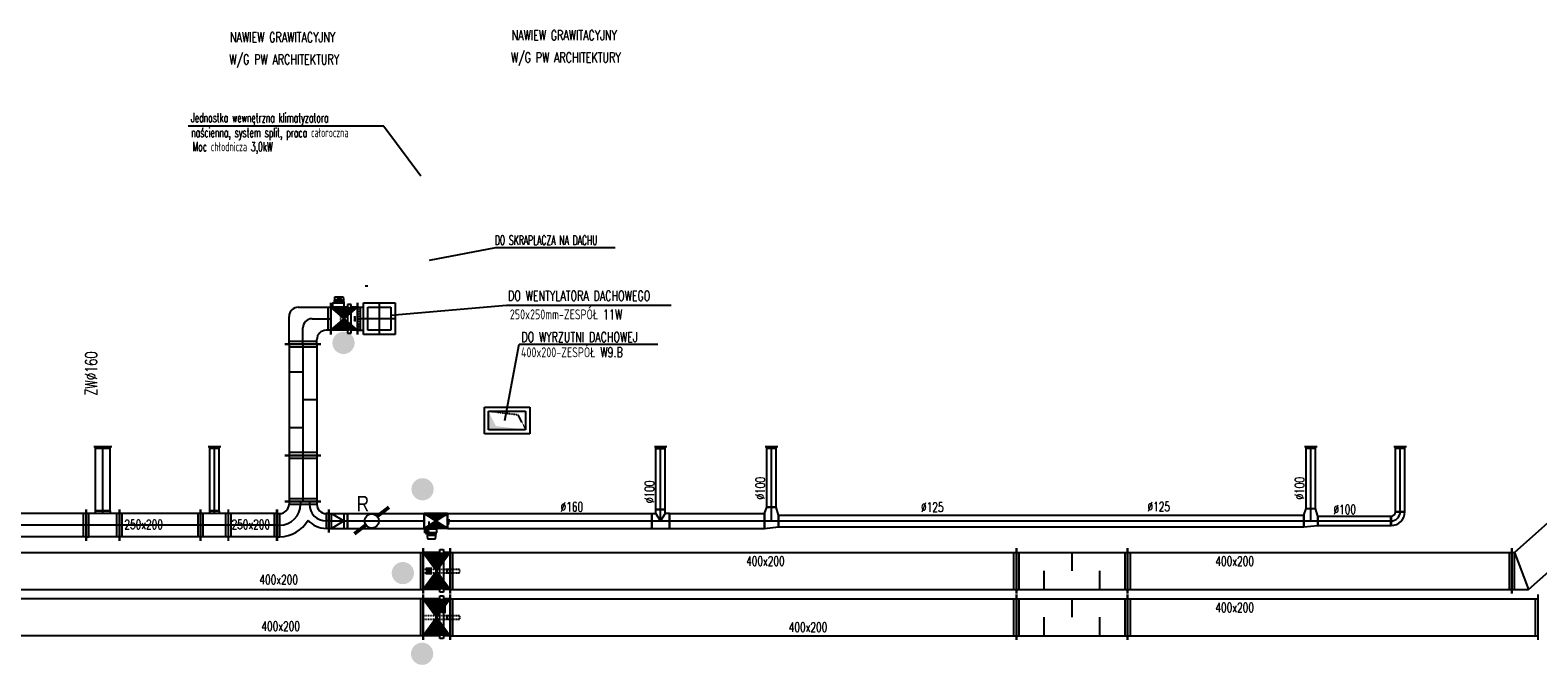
# Model space of a CAD drawing. Extents: x -7228 to 74941, y -112898 to 85621.
# Tile 166 of 256: x 23922 to 25549, y -6710 to -6025. Entities that reach past the tile are written whole.
import ezdxf

# ---------------------------------------------------------------- set-up
doc = ezdxf.new("R2010")
doc.units = 0
doc.linetypes.add('DASHED', pattern=[0.75, 0.5, -0.25])
doc.layers.get('0').update_dxf_attribs({"color": 101, "linetype": 'CONTINUOUS'})
for name, color, linetype in [('BB-went-opis', 8, 'CONTINUOUS'), ('E35', 6, 'CONTINUOUS'), ('FLUID-N12', 7, 'CONTINUOUS'), ('FLUID-W.8C', 7, 'CONTINUOUS'), ('FLUID-W11', 7, 'CONTINUOUS'), ('FLUID-W11-SYM', 7, 'CONTINUOUS'), ('FLUID-W12', 7, 'CONTINUOUS'), ('m-went-klapy', 2, 'CONTINUOUS'), ('m-went-nawiew', 152, 'CONTINUOUS'), ('m-went-odnośniki', 255, 'CONTINUOUS'), ('m-went-opis', 86, 'CONTINUOUS'), ('m-went-urządzenia', 51, 'CONTINUOUS'), ('m-went-wywiew', 1, 'CONTINUOUS')]:
    doc.layers.add(name, color=color, linetype=linetype)
doc.styles.add('ARIAL_CE', font='ARIAL.TTF', dxfattribs={"width": 0.8})
doc.styles.add('tab-bud$0$ROMANS', font='romans', dxfattribs={"width": 0.7})
doc.styles.add('wymiar', font='romand.shx', dxfattribs={"width": 0.6})

# ---------------------------------------------------------------- blocks, each defined once
blk = doc.blocks.new('*U5879')
at = {"color": 5, "linetype": 'Continuous', "lineweight": -2}
for p, q in [((-4594, -245), (-4594, 245)), ((4594, 245), (4594, -245))]:
    blk.add_line(p, q, dxfattribs=at)
at = {"color": 0, "linetype": 'ByBlock', "lineweight": -2}
for p, q in [((-4594, 200), (4594, 200)), ((-4594, -200), (4594, -200))]:
    blk.add_line(p, q, dxfattribs=at)
at = {"color": 4, "linetype": 'Continuous'}
for p, q in [((-4564, -200), (-4564, 200)), ((4564, 200), (4564, -200))]:
    blk.add_line(p, q, dxfattribs=at)
blk = doc.blocks.new('*U5847')
at = {"linetype": 'Continuous'}
h = blk.add_hatch(dxfattribs=at)
h.set_pattern_fill('LINE', color=4, scale=5, angle=90, style=0)
h.paths.add_polyline_path([(-145, -200), (145, -200), (-145, 200), (145, 200)])
at = {"color": 5, "linetype": 'Continuous', "lineweight": -2}
for p, q in [((-145, -245), (-145, 245)), ((145, 245), (145, -245)), ((0, 18), (-16.028, 18)), ((0, 1), (-16.028, 1)), ((0, 18), (-4.916, 22.916)), ((0, 18), (-4.916, 13.084)), ((0, 1), (-4.916, 5.916)), ((0, 1), (-4.916, -3.916)), ((0, -26.5), (0, 26.776)), ((110, 26.5), (110, -26.776)), ((110, 16), (114.916, 20.916)), ((110, 16), (126.028, 16)), ((110, 16), (114.916, 11.084)), ((110, -1), (114.916, 3.916)), ((0, -16), (-16.028, -16)), ((0, -16), (-4.916, -11.084)), ((0, -16), (-4.916, -20.916)), ((110, -1), (126.028, -1)), ((110, -1), (114.916, -5.916)), ((110, -18), (114.916, -13.084)), ((110, -18), (126.028, -18)), ((110, -18), (114.916, -22.916))]:
    blk.add_line(p, q, dxfattribs=at)
at = {"color": 4, "linetype": 'Continuous'}
for p, q in [((-145, 200), (145, -200)), ((145, 200), (-145, -200))]:
    blk.add_line(p, q, dxfattribs=at)
at = {"color": 0, "linetype": 'ByBlock', "lineweight": -2}
for p, q in [((35, 200), (-145, 200)), ((35, -230), (35, 230)), ((35, 230), (75, 230)), ((75, 230), (75, -230)), ((145, 200), (75, 200)), ((35, -200), (-145, -200)), ((75, -230), (35, -230)), ((145, -200), (75, -200))]:
    blk.add_line(p, q, dxfattribs=at)
at = {"color": 4, "linetype": 'DASHED'}
for p, q in [((-140.5, 20), (250.5, 20)), ((-140.5, -20), (-140.5, 20)), ((250.5, -20), (250.5, 20)), ((-140.5, -20), (250.5, -20))]:
    blk.add_line(p, q, dxfattribs=at)
blk = doc.blocks.new('*U5848')
at = {"color": 5, "linetype": 'Continuous', "lineweight": -2}
for p, q in [((-3055.5, -245), (-3055.5, 245)), ((3055.5, 245), (3055.5, -245))]:
    blk.add_line(p, q, dxfattribs=at)
at = {"color": 0, "linetype": 'ByBlock', "lineweight": -2}
for p, q in [((-3055.5, 200), (3055.5, 200)), ((-3055.5, -200), (3055.5, -200))]:
    blk.add_line(p, q, dxfattribs=at)
at = {"color": 4, "linetype": 'Continuous'}
for p, q in [((-3025.5, -200), (-3025.5, 200)), ((3025.5, 200), (3025.5, -200))]:
    blk.add_line(p, q, dxfattribs=at)
blk = doc.blocks.new('*U5849')
at = {"color": 5, "linetype": 'Continuous', "lineweight": -2}
for p, q in [((-600, -245), (-600, 245)), ((600, 245), (600, -245))]:
    blk.add_line(p, q, dxfattribs=at)
at = {"color": 0, "linetype": 'ByBlock', "lineweight": -2}
for p, q in [((-600, 200), (600, 200)), ((-600, -200), (600, -200))]:
    blk.add_line(p, q, dxfattribs=at)
at = {"color": 4, "linetype": 'Continuous'}
for p, q in [((-570, -200), (-570, 200)), ((0, 200), (0, 0)), ((570, 200), (570, -200)), ((-300, -200), (-300, 0)), ((300, -200), (300, 0))]:
    blk.add_line(p, q, dxfattribs=at)
blk = doc.blocks.new('*U5850')
at = {"color": 5, "linetype": 'Continuous', "lineweight": -2}
for p, q in [((-2073, -245), (-2073, 245)), ((2073, 245), (2073, -245))]:
    blk.add_line(p, q, dxfattribs=at)
at = {"color": 0, "linetype": 'ByBlock', "lineweight": -2}
for p, q in [((-2073, 200), (2073, 200)), ((-2073, -200), (2073, -200))]:
    blk.add_line(p, q, dxfattribs=at)
at = {"color": 4, "linetype": 'Continuous'}
for p, q in [((-2043, -200), (-2043, 200)), ((2043, 200), (2043, -200))]:
    blk.add_line(p, q, dxfattribs=at)
blk = doc.blocks.new('*U5851')
at = {"color": 0, "linetype": 'ByBlock', "lineweight": -2}
for p, q in [((-470, 200), (318, 902)), ((318, 902), (500, 902)), ((-318, -200), (470, 502)), ((470, 502), (500, 502)), ((-500, 200), (-470, 200)), ((-500, -200), (-318, -200))]:
    blk.add_line(p, q, dxfattribs=at)
at = {"color": 4, "linetype": 'Continuous'}
for p, q in [((318, 902), (470, 502)), ((470, 902), (470, 502)), ((-470, -200), (-470, 200)), ((-470, 200), (-318, -200))]:
    blk.add_line(p, q, dxfattribs=at)
at = {"color": 5, "linetype": 'Continuous', "lineweight": -2}
for p, q in [((500, 947), (500, 457)), ((-500, -245), (-500, 245))]:
    blk.add_line(p, q, dxfattribs=at)
blk = doc.blocks.new('*U6320')
at = {"color": 1, "linetype": 'Continuous', "lineweight": -2}
for p, q in [((-3055.5, -245), (-3055.5, 245)), ((3055.5, 245), (3055.5, -245))]:
    blk.add_line(p, q, dxfattribs=at)
at = {"color": 0, "linetype": 'ByBlock', "lineweight": -2}
for p, q in [((-3055.5, 200), (3055.5, 200)), ((-3055.5, -200), (3055.5, -200))]:
    blk.add_line(p, q, dxfattribs=at)
at = {"color": 4, "linetype": 'Continuous'}
for p, q in [((-3025.5, -200), (-3025.5, 200)), ((3025.5, 200), (3025.5, -200))]:
    blk.add_line(p, q, dxfattribs=at)
blk = doc.blocks.new('*U6319')
at = {"color": 1, "linetype": 'Continuous', "lineweight": -2}
for p, q in [((-600, -245), (-600, 245)), ((600, 245), (600, -245))]:
    blk.add_line(p, q, dxfattribs=at)
at = {"color": 0, "linetype": 'ByBlock', "lineweight": -2}
for p, q in [((-600, 200), (600, 200)), ((-600, -200), (600, -200))]:
    blk.add_line(p, q, dxfattribs=at)
at = {"color": 4, "linetype": 'Continuous'}
for p, q in [((-570, -200), (-570, 200)), ((0, 200), (0, 0)), ((570, 200), (570, -200)), ((-300, -200), (-300, 0)), ((300, -200), (300, 0))]:
    blk.add_line(p, q, dxfattribs=at)
blk = doc.blocks.new('*U6321')
at = {"color": 1, "linetype": 'Continuous', "lineweight": -2}
for p, q in [((-2213.5, -245), (-2213.5, 245)), ((2213.5, 245), (2213.5, -245))]:
    blk.add_line(p, q, dxfattribs=at)
at = {"color": 0, "linetype": 'ByBlock', "lineweight": -2}
for p, q in [((-2213.5, 200), (2213.5, 200)), ((-2213.5, -200), (2213.5, -200))]:
    blk.add_line(p, q, dxfattribs=at)
at = {"color": 4, "linetype": 'Continuous'}
for p, q in [((-2183.5, -200), (-2183.5, 200)), ((2183.5, 200), (2183.5, -200))]:
    blk.add_line(p, q, dxfattribs=at)
blk = doc.blocks.new('*U6322')
at = {"linetype": 'Continuous'}
h = blk.add_hatch(dxfattribs=at)
h.set_pattern_fill('LINE', color=4, scale=5, angle=90, style=0)
h.paths.add_polyline_path([(-145, -200), (145, -200), (-145, 200), (145, 200)])
at = {"color": 1, "linetype": 'Continuous', "lineweight": -2}
for p, q in [((-145, -245), (-145, 245)), ((145, 245), (145, -245)), ((0, 18), (-16.028, 18)), ((0, 1), (-16.028, 1)), ((0, 18), (-4.916, 22.916)), ((0, 18), (-4.916, 13.084)), ((0, 1), (-4.916, 5.916)), ((0, 1), (-4.916, -3.916)), ((0, -26.5), (0, 26.776)), ((110, 26.5), (110, -26.776)), ((110, 16), (114.916, 20.916)), ((110, 16), (126.028, 16)), ((110, 16), (114.916, 11.084)), ((110, -1), (114.916, 3.916)), ((0, -16), (-16.028, -16)), ((0, -16), (-4.916, -11.084)), ((0, -16), (-4.916, -20.916)), ((110, -1), (126.028, -1)), ((110, -1), (114.916, -5.916)), ((110, -18), (114.916, -13.084)), ((110, -18), (126.028, -18)), ((110, -18), (114.916, -22.916))]:
    blk.add_line(p, q, dxfattribs=at)
at = {"color": 4, "linetype": 'Continuous'}
for p, q in [((-145, 200), (145, -200)), ((145, 200), (-145, -200))]:
    blk.add_line(p, q, dxfattribs=at)
at = {"color": 0, "linetype": 'ByBlock', "lineweight": -2}
for p, q in [((35, 200), (-145, 200)), ((35, -230), (35, 230)), ((35, 230), (75, 230)), ((75, 230), (75, -230)), ((145, 200), (75, 200)), ((35, -200), (-145, -200)), ((75, -230), (35, -230)), ((145, -200), (75, -200))]:
    blk.add_line(p, q, dxfattribs=at)
at = {"color": 4, "linetype": 'DASHED'}
for p, q in [((-140.5, 20), (250.5, 20)), ((-140.5, -20), (-140.5, 20)), ((250.5, -20), (250.5, 20)), ((-140.5, -20), (250.5, -20))]:
    blk.add_line(p, q, dxfattribs=at)
blk = doc.blocks.new('*U6327')
at = {"color": 1, "linetype": 'Continuous', "lineweight": -2}
for p, q in [((-5394, -245), (-5394, 245)), ((5394, 245), (5394, -245))]:
    blk.add_line(p, q, dxfattribs=at)
at = {"color": 0, "linetype": 'ByBlock', "lineweight": -2}
for p, q in [((-5394, 200), (5394, 200)), ((-5394, -200), (5394, -200))]:
    blk.add_line(p, q, dxfattribs=at)
at = {"color": 4, "linetype": 'Continuous'}
for p, q in [((-5364, -200), (-5364, 200)), ((5364, 200), (5364, -200))]:
    blk.add_line(p, q, dxfattribs=at)
blk = doc.blocks.new('*U5653')
at = {"linetype": 'Continuous'}
h = blk.add_hatch(dxfattribs=at)
h.set_pattern_fill('LINE', color=4, scale=5, angle=90, style=0)
h.paths.add_polyline_path([(-145, -125), (145, -125), (-145, 125), (145, 125)])
at = {"color": 1, "linetype": 'Continuous', "lineweight": -2}
for p, q in [((-145, -170), (-145, 170)), ((145, 170), (145, -170)), ((-110, 18), (-126.028, 18)), ((-110, 1), (-126.028, 1)), ((-110, 18), (-114.916, 22.916)), ((-110, 18), (-114.916, 13.084)), ((-110, 1), (-114.916, 5.916)), ((-110, 1), (-114.916, -3.916)), ((-110, -26.5), (-110, 26.776)), ((0, 26.5), (0, -26.776)), ((0, 16), (4.916, 20.916)), ((0, 16), (16.028, 16)), ((0, 16), (4.916, 11.084)), ((0, -1), (4.916, 3.916)), ((-110, -16), (-126.028, -16)), ((-110, -16), (-114.916, -11.084)), ((-110, -16), (-114.916, -20.916)), ((0, -1), (16.028, -1)), ((0, -1), (4.916, -5.916)), ((0, -18), (4.916, -13.084)), ((0, -18), (16.028, -18)), ((0, -18), (4.916, -22.916))]:
    blk.add_line(p, q, dxfattribs=at)
at = {"color": 4, "linetype": 'DASHED'}
for p, q in [((40.5, 120.5), (-150.5, 120.5)), ((-150.5, -120.5), (-150.5, 120.5)), ((40.5, -120.5), (40.5, 120.5)), ((40.5, -120.5), (-150.5, -120.5))]:
    blk.add_line(p, q, dxfattribs=at)
at = {"color": 4, "linetype": 'Continuous'}
for p, q in [((-145, 125), (145, -125)), ((145, 125), (-145, -125)), ((127.5, -125), (1.5, -125)), ((1.5, -125), (1.5, -168)), ((127.5, -168), (127.5, -125)), ((1.5, -168), (127.5, -168)), ((10.5, -235), (4.5, -168)), ((103.082, -195), (6.918, -195)), ((99.5, -235), (10.5, -235)), ((25.079, -210.5), (25.079, -207.5)), ((25.079, -207.5), (31, -207.5)), ((79, -210.5), (25.079, -210.5)), ((31, -207.5), (31, -195)), ((34.979, -235), (38.326, -210.5)), ((48.5, -227), (48.5, -210.5)), ((61.5, -227), (48.5, -227)), ((61.5, -210.5), (61.5, -227)), ((75.021, -235), (71.674, -210.5)), ((79, -195), (79, -210.5)), ((105.5, -168), (99.5, -235)), ((117.5, -177), (117.5, -168)), ((119.5, -177), (117.5, -177)), ((119.5, -168), (119.5, -177))]:
    blk.add_line(p, q, dxfattribs=at)
at = {"color": 0, "linetype": 'ByBlock', "lineweight": -2}
for p, q in [((-145, 125), (-75, 125)), ((-35, 155), (-75, 155)), ((-75, 155), (-75, -155)), ((-35, -155), (-35, 155)), ((-35, 125), (145, 125)), ((-145, -125), (-75, -125)), ((-75, -155), (-35, -155)), ((-35, -125), (145, -125))]:
    blk.add_line(p, q, dxfattribs=at)
blk = doc.blocks.new('*U6293')
at = {"color": 1, "linetype": 'Continuous', "lineweight": -2}
for p, q in [((-600, -195), (-600, 195)), ((600, 195), (600, -195))]:
    blk.add_line(p, q, dxfattribs=at)
at = {"color": 0, "linetype": 'ByBlock', "lineweight": -2}
for p, q in [((-600, 150), (600, 150)), ((-600, -150), (600, -150))]:
    blk.add_line(p, q, dxfattribs=at)
at = {"color": 4, "linetype": 'Continuous'}
for p, q in [((-570, -150), (-570, 150)), ((-300, -150), (-300, 0)), ((0, 150), (0, 0)), ((300, -150), (300, 0)), ((570, 150), (570, -150))]:
    blk.add_line(p, q, dxfattribs=at)
at = {"layer": 'FLUID-W11-SYM', "color": 2, "linetype": 'Continuous'}
blk.add_line((-600, 0), (600, 0), dxfattribs=at)
blk = doc.blocks.new('*U6292')
at = {"color": 1, "linetype": 'Continuous', "lineweight": -2}
for p, q in [((-249, -195), (-249, 195)), ((249, 195), (249, -195))]:
    blk.add_line(p, q, dxfattribs=at)
at = {"color": 0, "linetype": 'ByBlock', "lineweight": -2}
for p, q in [((-249, 150), (249, 150)), ((-249, -150), (249, -150))]:
    blk.add_line(p, q, dxfattribs=at)
at = {"color": 4, "linetype": 'Continuous'}
for p, q in [((-219, -150), (-219, 150)), ((219, 150), (219, -150))]:
    blk.add_line(p, q, dxfattribs=at)
at = {"layer": 'FLUID-W11-SYM', "color": 2, "linetype": 'Continuous'}
blk.add_line((-249, 0), (249, 0), dxfattribs=at)
blk = doc.blocks.new('*U5654')
at = {"color": 4, "linetype": 'Continuous'}
for p, q in [((250, 190), (250, -60)), ((-250, -60), (-250, 100)), ((150, -160), (-150, -160))]:
    blk.add_line(p, q, dxfattribs=at)
at = {"color": 0, "linetype": 'ByBlock', "lineweight": -2}
for p, q in [((280, 190), (250, 190)), ((-280, 100), (-250, 100)), ((-280, -60), (-250, -60)), ((-150, -190), (-150, -160)), ((150, -190), (150, -160)), ((280, -60), (250, -60))]:
    blk.add_line(p, q, dxfattribs=at)
at = {"color": 1, "linetype": 'Continuous', "lineweight": -2}
for p, q in [((280, 235), (280, -105)), ((-280, -105), (-280, 145)), ((195, -190), (-195, -190))]:
    blk.add_line(p, q, dxfattribs=at)
at = {"color": 0, "linetype": 'ByBlock', "lineweight": -2}
for centre, radius, start, end in [((250, -160), 350, 90, 150.5917), ((-250, -160), 260, 41.3763, 90), ((-250, -160), 100, 0, 90), ((250, -160), 100, 90, 180)]:
    blk.add_arc(centre, radius, start, end, dxfattribs=at)
at = {"layer": 'FLUID-W11-SYM', "color": 2, "linetype": 'Continuous'}
for p, q in [((-280, 20), (-250, 20)), ((280, 65), (250, 65)), ((-70, -190), (-70, -160)), ((25, -190), (25, -160))]:
    blk.add_line(p, q, dxfattribs=at)
for centre, radius, start, end in [((-250, -160), 180, 0, 90), ((250, -160), 225, 90, 180)]:
    blk.add_arc(centre, radius, start, end, dxfattribs=at)
blk = doc.blocks.new('*U5655')
at = {"color": 1, "linetype": 'Continuous', "lineweight": -2}
for p, q in [((-100, -125), (-100, 125)), ((100, 80), (100, -80))]:
    blk.add_line(p, q, dxfattribs=at)
at = {"color": 0, "linetype": 'ByBlock', "lineweight": -2}
for p, q in [((-100, 80), (-70, 80)), ((-70, 80), (60, 80)), ((60, 80), (100, 80)), ((-100, -80), (-70, -80)), ((-70, -80), (60, -80)), ((60, -80), (100, -80))]:
    blk.add_line(p, q, dxfattribs=at)
at = {"color": 4, "linetype": 'Continuous'}
for p, q in [((-70, -80), (-70, 80)), ((-70, 80), (60, 0)), ((-70, -80), (60, 0)), ((60, 80), (60, -80))]:
    blk.add_line(p, q, dxfattribs=at)
at = {"layer": 'FLUID-W11-SYM', "color": 2, "linetype": 'Continuous'}
for p, q in [((-100, 0), (-70, 0)), ((-70, 0), (60, 0)), ((60, 0), (100, 0))]:
    blk.add_line(p, q, dxfattribs=at)
blk = doc.blocks.new('*U5656')
at = {"color": 1, "linetype": 'Continuous', "lineweight": -2}
for p, q in [((-415, -80), (-415, 80)), ((415, 80), (415, -80))]:
    blk.add_line(p, q, dxfattribs=at)
at = {"color": 0, "linetype": 'ByBlock', "lineweight": -2}
for p, q in [((-415, 80), (415, 80)), ((-415, -80), (415, -80))]:
    blk.add_line(p, q, dxfattribs=at)
at = {"layer": 'FLUID-W11-SYM', "color": 2, "linetype": 'Continuous'}
blk.add_line((-415, 0), (415, 0), dxfattribs=at)
blk = doc.blocks.new('*U5657')
at = {"linetype": 'Continuous'}
h = blk.add_hatch(dxfattribs=at)
h.set_pattern_fill('LINE', color=4, scale=5, angle=90, style=0)
h.paths.add_polyline_path([(125, 80), (-125, -80), (125, -80), (-125, 80)])
at = {"color": 4, "linetype": 'Continuous'}
for p, q in [((3.5, 194.5), (-2.5, 127.5)), ((92.5, 194.5), (3.5, 194.5)), ((98.5, 127.5), (92.5, 194.5)), ((-125, 80), (125, -80)), ((125, 80), (-125, -80)), ((-5.5, 84.5), (-5.5, 127.5)), ((-5.5, 127.5), (120.5, 127.5)), ((120.5, 84.5), (-5.5, 84.5)), ((19.258, 154.5), (-0.742, 154.5)), ((59.388, 154.5), (36.612, 154.5)), ((96.082, 154.5), (76.742, 154.5)), ((112.5, 136.5), (110.5, 136.5)), ((110.5, 136.5), (110.5, 127.5)), ((112.5, 127.5), (112.5, 136.5)), ((120.5, 127.5), (120.5, 84.5))]:
    blk.add_line(p, q, dxfattribs=at)
at = {"color": 1, "linetype": 'Continuous', "lineweight": -2}
for p, q in [((-120, 18), (-136.028, 18)), ((-120, 1), (-136.028, 1)), ((-125, -80), (-125, 80)), ((-120, 18), (-124.916, 22.916)), ((-120, 18), (-124.916, 13.084)), ((-120, 1), (-124.916, 5.916)), ((-120, 1), (-124.916, -3.916)), ((-120, -26.5), (-120, 26.776)), ((-10, 26.5), (-10, -26.776)), ((-10, 16), (-5.084, 20.916)), ((-10, 16), (6.028, 16)), ((-10, 16), (-5.084, 11.084)), ((-10, -1), (-5.084, 3.916)), ((125, 80), (125, -80)), ((-120, -16), (-136.028, -16)), ((-120, -16), (-124.916, -11.084)), ((-120, -16), (-124.916, -20.916)), ((-10, -1), (6.028, -1)), ((-10, -1), (-5.084, -5.916)), ((-10, -18), (-5.084, -13.084)), ((-10, -18), (6.028, -18)), ((-10, -18), (-5.084, -22.916))]:
    blk.add_line(p, q, dxfattribs=at)
at = {"color": 0, "linetype": 'ByBlock', "lineweight": -2}
for p, q in [((-125, 80), (-125, -80)), ((-125, 80), (125, 80)), ((125, 80), (125, -80)), ((-125, -80), (125, -80))]:
    blk.add_line(p, q, dxfattribs=at)
at = {"color": 4, "linetype": 'DASHED'}
blk.add_circle((-65, 0), 75.5, dxfattribs=at)
at = {"color": 4, "linetype": 'Continuous'}
for centre in [(27.935, 147.739), (68.065, 147.739), (91.996, 105.5)]:
    blk.add_circle(centre, 11, dxfattribs=at)
blk = doc.blocks.new('*U5658')
at = {"color": 1, "linetype": 'Continuous', "lineweight": -2}
for p, q in [((-1102.5, -80), (-1102.5, 80)), ((1102.5, 80), (1102.5, -80))]:
    blk.add_line(p, q, dxfattribs=at)
at = {"color": 0, "linetype": 'ByBlock', "lineweight": -2}
for p, q in [((-1102.5, 80), (1102.5, 80)), ((-1102.5, -80), (1102.5, -80))]:
    blk.add_line(p, q, dxfattribs=at)
at = {"layer": 'FLUID-W11-SYM', "color": 2, "linetype": 'Continuous'}
blk.add_line((-1102.5, 0), (1102.5, 0), dxfattribs=at)
blk = doc.blocks.new('*U5659')
at = {"color": 1, "linetype": 'Continuous', "lineweight": -2}
for p, q in [((-95, -80), (-95, 80)), ((-50, 125), (50, 125)), ((95, 80), (95, -80))]:
    blk.add_line(p, q, dxfattribs=at)
at = {"color": 0, "linetype": 'ByBlock', "lineweight": -2}
for p, q in [((-95, 80), (-50, 80)), ((-50, 80), (-50, 125)), ((50, 80), (50, 125)), ((95, 80), (50, 80)), ((-95, -80), (95, -80))]:
    blk.add_line(p, q, dxfattribs=at)
at = {"color": 4, "linetype": 'Continuous'}
for p, q in [((0, 0), (-50, 80)), ((50, 80), (0, 0))]:
    blk.add_line(p, q, dxfattribs=at)
at = {"layer": 'FLUID-W11-SYM', "color": 2, "linetype": 'Continuous'}
for p, q in [((-95, 0), (95, 0)), ((0, 0), (0, 125))]:
    blk.add_line(p, q, dxfattribs=at)
blk = doc.blocks.new('*U5660')
at = {"color": 1, "linetype": 'Continuous', "lineweight": -2}
for p, q in [((-513.5, -80), (-513.5, 80)), ((513.5, 80), (513.5, -80))]:
    blk.add_line(p, q, dxfattribs=at)
at = {"color": 0, "linetype": 'ByBlock', "lineweight": -2}
for p, q in [((-513.5, 80), (513.5, 80)), ((-513.5, -80), (513.5, -80))]:
    blk.add_line(p, q, dxfattribs=at)
at = {"layer": 'FLUID-W11-SYM', "color": 2, "linetype": 'Continuous'}
blk.add_line((-513.5, 0), (513.5, 0), dxfattribs=at)
blk = doc.blocks.new('*U5661')
at = {"color": 0, "linetype": 'ByBlock', "lineweight": -2}
for p, q in [((-75, 80), (-50, 150)), ((75, 62.5), (50, 150)), ((-75, -80), (75, -62.5))]:
    blk.add_line(p, q, dxfattribs=at)
at = {"color": 1, "linetype": 'Continuous', "lineweight": -2}
for p, q in [((-75, -80), (-75, 80)), ((-50, 150), (50, 150)), ((75, 62.5), (75, -62.5))]:
    blk.add_line(p, q, dxfattribs=at)
at = {"layer": 'FLUID-W11-SYM', "color": 2, "linetype": 'Continuous'}
for p, q in [((-75, 0), (75, 0)), ((0, 0), (0, 150))]:
    blk.add_line(p, q, dxfattribs=at)
blk = doc.blocks.new('*U5662')
at = {"color": 1, "linetype": 'Continuous', "lineweight": -2}
for p, q in [((-2835, -62.5), (-2835, 62.5)), ((2835, 62.5), (2835, -62.5))]:
    blk.add_line(p, q, dxfattribs=at)
at = {"color": 0, "linetype": 'ByBlock', "lineweight": -2}
for p, q in [((-2835, 62.5), (2835, 62.5)), ((-2835, -62.5), (2835, -62.5))]:
    blk.add_line(p, q, dxfattribs=at)
at = {"layer": 'FLUID-W11-SYM', "color": 2, "linetype": 'Continuous'}
blk.add_line((-2835, 0), (2835, 0), dxfattribs=at)
blk = doc.blocks.new('*U5663')
at = {"color": 0, "linetype": 'ByBlock', "lineweight": -2}
for p, q in [((-75, 62.5), (-50, 132.5)), ((75, 50), (50, 132.5)), ((-75, -62.5), (75, -50))]:
    blk.add_line(p, q, dxfattribs=at)
at = {"color": 1, "linetype": 'Continuous', "lineweight": -2}
for p, q in [((-75, -62.5), (-75, 62.5)), ((-50, 132.5), (50, 132.5)), ((75, 50), (75, -50))]:
    blk.add_line(p, q, dxfattribs=at)
at = {"layer": 'FLUID-W11-SYM', "color": 2, "linetype": 'Continuous'}
for p, q in [((-75, 0), (75, 0)), ((0, 0), (0, 132.5))]:
    blk.add_line(p, q, dxfattribs=at)
blk = doc.blocks.new('*U5664')
at = {"color": 1, "linetype": 'Continuous', "lineweight": -2}
for p, q in [((-394.5, -50), (-394.5, 50)), ((394.5, 50), (394.5, -50))]:
    blk.add_line(p, q, dxfattribs=at)
at = {"color": 0, "linetype": 'ByBlock', "lineweight": -2}
for p, q in [((-394.5, 50), (394.5, 50)), ((-394.5, -50), (394.5, -50))]:
    blk.add_line(p, q, dxfattribs=at)
at = {"layer": 'FLUID-W11-SYM', "color": 2, "linetype": 'Continuous'}
blk.add_line((-394.5, 0), (394.5, 0), dxfattribs=at)
blk = doc.blocks.new('*U5665')
at = {"color": 1, "linetype": 'Continuous', "lineweight": -2}
for p, q in [((-75, -25), (-75, 75)), ((75, -75), (-25, -75))]:
    blk.add_line(p, q, dxfattribs=at)
at = {"color": 0, "linetype": 'ByBlock', "lineweight": -2}
for radius in [150, 50]:
    blk.add_arc((-75, -75), radius, 0, 90, dxfattribs=at)
at = {"layer": 'FLUID-W11-SYM', "color": 2, "linetype": 'Continuous'}
blk.add_arc((-75, -75), 100, 0, 90, dxfattribs=at)
blk = doc.blocks.new('*U5666')
at = {"color": 1, "linetype": 'Continuous', "lineweight": -2}
for p, q in [((-342, -50), (-342, 50)), ((342, 50), (342, -50))]:
    blk.add_line(p, q, dxfattribs=at)
at = {"color": 0, "linetype": 'ByBlock', "lineweight": -2}
for p, q in [((-342, 50), (342, 50)), ((-342, -50), (342, -50))]:
    blk.add_line(p, q, dxfattribs=at)
at = {"layer": 'FLUID-W11-SYM', "color": 2, "linetype": 'Continuous'}
blk.add_line((-342, 0), (342, 0), dxfattribs=at)
blk = doc.blocks.new('*U5667')
at = {"color": 0, "linetype": 'ByBlock', "lineweight": -2}
blk.add_line((-67.5, 20), (67.5, 20), dxfattribs=at)
at = {"color": 4, "linetype": 'Continuous'}
for p, q in [((-50, 0), (-50, 20)), ((50, 0), (50, 20))]:
    blk.add_line(p, q, dxfattribs=at)
at = {"color": 1, "linetype": 'Continuous', "lineweight": -2}
blk.add_line((50, 0), (-50, 0), dxfattribs=at)
blk = doc.blocks.new('*U5668')
at = {"color": 1, "linetype": 'Continuous', "lineweight": -2}
for p, q in [((-326, -50), (-326, 50)), ((326, 50), (326, -50))]:
    blk.add_line(p, q, dxfattribs=at)
at = {"color": 0, "linetype": 'ByBlock', "lineweight": -2}
for p, q in [((-326, 50), (326, 50)), ((-326, -50), (326, -50))]:
    blk.add_line(p, q, dxfattribs=at)
at = {"layer": 'FLUID-W11-SYM', "color": 2, "linetype": 'Continuous'}
blk.add_line((-326, 0), (326, 0), dxfattribs=at)
blk = doc.blocks.new('*U5877')
at = {"color": 0, "linetype": 'ByBlock', "lineweight": -2}
blk.add_line((-67.5, 20), (67.5, 20), dxfattribs=at)
at = {"color": 4, "linetype": 'Continuous'}
for p, q in [((-50, 0), (-50, 20)), ((50, 0), (50, 20))]:
    blk.add_line(p, q, dxfattribs=at)
at = {"color": 1, "linetype": 'Continuous', "lineweight": -2}
blk.add_line((50, 0), (-50, 0), dxfattribs=at)
blk = doc.blocks.new('*U5669')
at = {"color": 1, "linetype": 'Continuous', "lineweight": -2}
for p, q in [((-317, -50), (-317, 50)), ((317, 50), (317, -50))]:
    blk.add_line(p, q, dxfattribs=at)
at = {"color": 0, "linetype": 'ByBlock', "lineweight": -2}
for p, q in [((-317, 50), (317, 50)), ((-317, -50), (317, -50))]:
    blk.add_line(p, q, dxfattribs=at)
at = {"layer": 'FLUID-W11-SYM', "color": 2, "linetype": 'Continuous'}
blk.add_line((-317, 0), (317, 0), dxfattribs=at)
blk = doc.blocks.new('*U5670')
at = {"color": 0, "linetype": 'ByBlock', "lineweight": -2}
blk.add_line((-67.5, 20), (67.5, 20), dxfattribs=at)
at = {"color": 4, "linetype": 'Continuous'}
for p, q in [((-50, 0), (-50, 20)), ((50, 0), (50, 20))]:
    blk.add_line(p, q, dxfattribs=at)
at = {"color": 1, "linetype": 'Continuous', "lineweight": -2}
blk.add_line((50, 0), (-50, 0), dxfattribs=at)
blk = doc.blocks.new('*U5671')
at = {"color": 1, "linetype": 'Continuous', "lineweight": -2}
for p, q in [((-329.5, -50), (-329.5, 50)), ((329.5, 50), (329.5, -50))]:
    blk.add_line(p, q, dxfattribs=at)
at = {"color": 0, "linetype": 'ByBlock', "lineweight": -2}
for p, q in [((-329.5, 50), (329.5, 50)), ((-329.5, -50), (329.5, -50))]:
    blk.add_line(p, q, dxfattribs=at)
at = {"layer": 'FLUID-W11-SYM', "color": 2, "linetype": 'Continuous'}
blk.add_line((-329.5, 0), (329.5, 0), dxfattribs=at)
blk = doc.blocks.new('*U5672')
at = {"color": 0, "linetype": 'ByBlock', "lineweight": -2}
blk.add_line((-67.5, 20), (67.5, 20), dxfattribs=at)
at = {"color": 4, "linetype": 'Continuous'}
for p, q in [((-50, 0), (-50, 20)), ((50, 0), (50, 20))]:
    blk.add_line(p, q, dxfattribs=at)
at = {"color": 1, "linetype": 'Continuous', "lineweight": -2}
blk.add_line((50, 0), (-50, 0), dxfattribs=at)
blk = doc.blocks.new('*U5673')
at = {"color": 1, "linetype": 'Continuous', "lineweight": -2}
for p, q in [((-262.5, -170), (-262.5, 170)), ((262.5, 170), (262.5, -170))]:
    blk.add_line(p, q, dxfattribs=at)
at = {"color": 0, "linetype": 'ByBlock', "lineweight": -2}
for p, q in [((-262.5, 125), (262.5, 125)), ((-262.5, -125), (262.5, -125))]:
    blk.add_line(p, q, dxfattribs=at)
at = {"color": 4, "linetype": 'Continuous'}
for p, q in [((-232.5, -125), (-232.5, 125)), ((232.5, 125), (232.5, -125))]:
    blk.add_line(p, q, dxfattribs=at)
at = {"layer": 'FLUID-W11-SYM', "color": 2, "linetype": 'Continuous'}
blk.add_line((-262.5, 0), (262.5, 0), dxfattribs=at)
blk = doc.blocks.new('*U5747')
at = {"color": 1, "linetype": 'Continuous', "lineweight": -2}
for p, q in [((-150, -170), (-150, 170)), ((150, 170), (150, -170)), ((50, -155), (-50, -155))]:
    blk.add_line(p, q, dxfattribs=at)
at = {"color": 0, "linetype": 'ByBlock', "lineweight": -2}
for p, q in [((-150, 125), (150, 125)), ((-150, -125), (150, -125)), ((-50, -155), (-50, -125)), ((50, -125), (50, -155))]:
    blk.add_line(p, q, dxfattribs=at)
at = {"color": 4, "linetype": 'Continuous'}
for p, q in [((-120, -125), (-120, 125)), ((120, 125), (120, -125))]:
    blk.add_line(p, q, dxfattribs=at)
at = {"layer": 'FLUID-W11-SYM', "color": 2, "linetype": 'Continuous'}
for p, q in [((-150, 0), (150, 0)), ((0, -125), (0, -155))]:
    blk.add_line(p, q, dxfattribs=at)
blk = doc.blocks.new('*U6288')
at = {"color": 1, "linetype": 'Continuous', "lineweight": -2}
for p, q in [((-437.5, -170), (-437.5, 170)), ((437.5, 170), (437.5, -170))]:
    blk.add_line(p, q, dxfattribs=at)
at = {"color": 0, "linetype": 'ByBlock', "lineweight": -2}
for p, q in [((-437.5, 125), (437.5, 125)), ((-437.5, -125), (437.5, -125))]:
    blk.add_line(p, q, dxfattribs=at)
at = {"color": 4, "linetype": 'Continuous'}
for p, q in [((-407.5, -125), (-407.5, 125)), ((407.5, 125), (407.5, -125))]:
    blk.add_line(p, q, dxfattribs=at)
at = {"layer": 'FLUID-W11-SYM', "color": 2, "linetype": 'Continuous'}
blk.add_line((-437.5, 0), (437.5, 0), dxfattribs=at)
blk = doc.blocks.new('*U6290')
at = {"color": 1, "linetype": 'Continuous', "lineweight": -2}
for p, q in [((-180, -170), (-180, 170)), ((180, 170), (180, -170)), ((80, -155), (-80, -155))]:
    blk.add_line(p, q, dxfattribs=at)
at = {"color": 0, "linetype": 'ByBlock', "lineweight": -2}
for p, q in [((-180, 125), (-150, 125)), ((-150, 125), (150, 125)), ((180, 125), (150, 125)), ((-180, -125), (180, -125)), ((-80, -155), (-80, -125)), ((80, -125), (80, -155))]:
    blk.add_line(p, q, dxfattribs=at)
at = {"color": 4, "linetype": 'Continuous'}
for p, q in [((-150, -125), (-150, 125)), ((150, 125), (150, -125))]:
    blk.add_line(p, q, dxfattribs=at)
at = {"layer": 'FLUID-W11-SYM', "color": 2, "linetype": 'Continuous'}
for p, q in [((-180, 0), (180, 0)), ((0, -125), (0, -155))]:
    blk.add_line(p, q, dxfattribs=at)
blk = doc.blocks.new('*U6291')
at = {"color": 0, "linetype": 'ByBlock', "lineweight": -2}
for p, q in [((-115, 190), (235, 190)), ((-215, -210), (-215, 90)), ((85, -210), (85, -160)), ((235, -60), (185, -60))]:
    blk.add_line(p, q, dxfattribs=at)
at = {"color": 4, "linetype": 'Continuous'}
for p, q in [((205, 190), (205, -60)), ((85, -180), (-215, -180))]:
    blk.add_line(p, q, dxfattribs=at)
at = {"color": 1, "linetype": 'Continuous', "lineweight": -2}
for p, q in [((235, 235), (235, -105)), ((130, -210), (-260, -210))]:
    blk.add_line(p, q, dxfattribs=at)
at = {"color": 0, "linetype": 'ByBlock', "lineweight": -2}
for centre in [(-115, 90), (185, -160)]:
    blk.add_arc(centre, 100, 90, 180, dxfattribs=at)
at = {"layer": 'FLUID-W11-SYM', "color": 2, "linetype": 'Continuous'}
for p, q in [((35, 65), (235, 65)), ((-65, -210), (-65, -35))]:
    blk.add_line(p, q, dxfattribs=at)
blk.add_arc((35, -35), 100, 90, 180, dxfattribs=at)
blk = doc.blocks.new('*U5693')
at = {"color": 4, "linetype": 'Continuous'}
for p, q in [((-230, -170), (-230, 170)), ((-230, 170), (110, 170)), ((110, 170), (110, -170)), ((145, 125), (145, -125)), ((110, -170), (-230, -170))]:
    blk.add_line(p, q, dxfattribs=at)
at = {"color": 1, "linetype": 'Continuous', "lineweight": -2}
blk.add_line((175, 170), (175, -170), dxfattribs=at)
at = {"color": 0, "linetype": 'ByBlock', "lineweight": -2}
for p, q in [((-185, -125), (-185, 125)), ((-185, 125), (65, 125)), ((65, 125), (65, -125)), ((175, 125), (110, 125)), ((65, -125), (-185, -125)), ((175, -125), (110, -125))]:
    blk.add_line(p, q, dxfattribs=at)
at = {"layer": 'FLUID-W11-SYM', "color": 2, "linetype": 'Continuous'}
for p, q in [((-60, 170), (-60, -170)), ((-230, 0), (175, 0))]:
    blk.add_line(p, q, dxfattribs=at)
blk = doc.blocks.new('*U5745')
at = {"color": 1, "linetype": 'Continuous', "lineweight": -2}
for p, q in [((-337, -80), (-337, 80)), ((337, 80), (337, -80))]:
    blk.add_line(p, q, dxfattribs=at)
at = {"color": 0, "linetype": 'ByBlock', "lineweight": -2}
for p, q in [((-337, 80), (337, 80)), ((-337, -80), (337, -80))]:
    blk.add_line(p, q, dxfattribs=at)
at = {"layer": 'FLUID-W11-SYM', "color": 2, "linetype": 'Continuous'}
blk.add_line((-337, 0), (337, 0), dxfattribs=at)
blk = doc.blocks.new('*U5746')
at = {"color": 0, "linetype": 'ByBlock', "lineweight": -2}
blk.add_line((-97.5, 20), (97.5, 20), dxfattribs=at)
at = {"color": 4, "linetype": 'Continuous'}
for p, q in [((-80, 0), (-80, 20)), ((80, 0), (80, 20))]:
    blk.add_line(p, q, dxfattribs=at)
at = {"color": 1, "linetype": 'Continuous', "lineweight": -2}
blk.add_line((80, 0), (-80, 0), dxfattribs=at)
blk = doc.blocks.new('*U5748')
at = {"color": 1, "linetype": 'Continuous', "lineweight": -2}
for p, q in [((-337, -50), (-337, 50)), ((337, 50), (337, -50))]:
    blk.add_line(p, q, dxfattribs=at)
at = {"color": 0, "linetype": 'ByBlock', "lineweight": -2}
for p, q in [((-337, 50), (337, 50)), ((-337, -50), (337, -50))]:
    blk.add_line(p, q, dxfattribs=at)
at = {"layer": 'FLUID-W11-SYM', "color": 2, "linetype": 'Continuous'}
blk.add_line((-337, 0), (337, 0), dxfattribs=at)
blk = doc.blocks.new('*U5749')
at = {"color": 0, "linetype": 'ByBlock', "lineweight": -2}
blk.add_line((-67.5, 20), (67.5, 20), dxfattribs=at)
at = {"color": 4, "linetype": 'Continuous'}
for p, q in [((-50, 0), (-50, 20)), ((50, 0), (50, 20))]:
    blk.add_line(p, q, dxfattribs=at)
at = {"color": 1, "linetype": 'Continuous', "lineweight": -2}
blk.add_line((50, 0), (-50, 0), dxfattribs=at)
blk = doc.blocks.new('*U5755')
at = {"color": 4, "linetype": 'Continuous'}
for p, q in [((-145, -245), (-145, 245)), ((-145, 245), (145, 245)), ((145, 245), (145, -245)), ((145, -245), (-145, -245))]:
    blk.add_line(p, q, dxfattribs=at)
at = {"color": 0, "linetype": 'ByBlock', "lineweight": -2}
for p, q in [((-100, -200), (-100, 200)), ((-100, 200), (100, 200)), ((100, 200), (100, -200)), ((100, -200), (-100, -200))]:
    blk.add_line(p, q, dxfattribs=at)
at = {"color": 4, "linetype": 'DASHED'}
for p, q in [((60, -120), (100, 200)), ((-100, -200), (60, -120))]:
    blk.add_line(p, q, dxfattribs=at)
at = {"color": 0, "linetype": 'ByBlock'}
blk.add_solid([(-100, 200), (100, 200), (-100, -200), (-60, 120)], dxfattribs=at)
blk = doc.blocks.new('*U6289')
at = {"color": 1, "linetype": 'Continuous', "lineweight": -2}
for p, q in [((-2484.5, -170), (-2484.5, 170)), ((2484.5, 170), (2484.5, -170))]:
    blk.add_line(p, q, dxfattribs=at)
at = {"color": 0, "linetype": 'ByBlock', "lineweight": -2}
for p, q in [((-2484.5, 125), (2484.5, 125)), ((-2484.5, -125), (2484.5, -125))]:
    blk.add_line(p, q, dxfattribs=at)
at = {"color": 4, "linetype": 'Continuous'}
for p, q in [((-2454.5, -125), (-2454.5, 125)), ((2454.5, 125), (2454.5, -125))]:
    blk.add_line(p, q, dxfattribs=at)
at = {"layer": 'FLUID-W11-SYM', "color": 2, "linetype": 'Continuous'}
blk.add_line((-2484.5, 0), (2484.5, 0), dxfattribs=at)
blk = doc.blocks.new('A$C38133200')
at = {"layer": 'm-went-klapy', "ltscale": 2}
blk.add_hatch(color=256, dxfattribs=at).paths.add_polyline_path([(-12, 0, 1), (12, 0, 1)])
blk = doc.blocks.new('A$C5CDC0A6C')
at = {"layer": 'm-went-nawiew', "const_width": 8}
for points in [[(5647.8, -782.4), (5654.8, -782.4)], [(5659.7, -782.4), (5660, -782.4)]]:
    blk.add_lwpolyline(points, dxfattribs=at)
at = {"layer": 'm-went-odnośniki'}
for p, q in [((5610.5, -506.3), (5735.1, -495.5)), ((5735.1, -495.5), (5912.7, -495.5)), ((5733.4, -620), (5748.8, -537.5)), ((5748.8, -537.5), (5898.5, -537.5))]:
    blk.add_line(p, q, dxfattribs=at)
at = {"layer": 'm-went-opis', "color": 8}
for p, q in [((5602.7, -302.1), (5391.7, -302.1)), ((5602.7, -302.1), (5642.6, -355.7)), ((5723.2, -433.5), (5651.9, -447.1)), ((5852.5, -433.5), (5723.2, -433.5))]:
    blk.add_line(p, q, dxfattribs=at)
at = {"layer": 'm-went-urządzenia', "const_width": 4}
for points in [[(5595.7, -723.4), (5608.4, -713.6)], [(5571, -742.3), (5583.4, -732.8)]]:
    blk.add_lwpolyline(points, dxfattribs=at)
at = {"layer": 'm-went-urządzenia'}
blk.add_circle((5589.8, -728.4), 7.73, dxfattribs=at)
at = {"layer": 'm-went-wywiew', "color": 8}
blk.add_line((5582.7, -474.6), (5585.7, -474.6), dxfattribs=at)
at = {"layer": 'm-went-wywiew', "linetype": 'DASHED', "const_width": 8}
for points in [[(5652.6, -732.9), (5650.4, -732.9)], [(5659.1, -824.1), (5660.5, -824.1)], [(5664.8, -824.1), (5670, -824.1)]]:
    blk.add_lwpolyline(points, dxfattribs=at)
at = {"layer": 'BB-went-opis'}
for p in [(5559.3, -536.2), (5644.6, -694.2), (5623.3, -784.7), (5644.1, -871.8)]:
    blk.add_blockref('A$C38133200', p, dxfattribs=at)
at = {"layer": 'FLUID-N12', "color": 5, "linetype": 'Continuous', "xscale": 0.1, "yscale": 0.1, "zscale": 0.1}
for name, p in [('*U5851', (6870, -782.4)), ('*U5879', (5185.9, -782.4)), ('*U5848', (5979.9, -782.4)), ('*U5849', (6345.4, -782.4)), ('*U5850', (6612.7, -782.4))]:
    blk.add_blockref(name, p, dxfattribs=at)
at = {"layer": 'FLUID-N12', "color": 5, "linetype": 'Continuous', "xscale": 0.09999999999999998, "yscale": 0.1, "zscale": 0.1, "rotation": 359.9999999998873}
blk.add_blockref('*U5847', (5659.8, -782.4), dxfattribs=at)
at = {"layer": 'FLUID-W.8C', "color": 1, "linetype": 'Continuous', "xscale": 0.09999999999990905, "yscale": 0.09999999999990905, "zscale": 0.1, "rotation": 90.00000000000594}
blk.add_blockref('*U5755', (5735.8, -620), dxfattribs=at)
at = {"layer": 'FLUID-W11', "color": 1, "linetype": 'Continuous'}
for name, p, xscale, yscale, zscale, rotation in [('*U5653', (5560, -510.1), 0.09999999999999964, 0.1000000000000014, 0.1, 179.9999999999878), ('*U6291', (5522, -516.6), 0.1, 0.1000000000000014, 0.09999999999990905, 359.9999999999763), ('*U5693', (5592, -510.1), 0.1, 0.1000000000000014, 0.1, 179.9999999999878), ('*U6293', (5515.5, -597.6, -3630), 0.1000000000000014, 0.1000000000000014, 0.09999999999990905, 269.9999999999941), ('*U5746', (5299.5, -650), 0.1000000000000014, 0.1, 0.1, 359.9999999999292), ('*U5745', (5299.5, -683.7), 0.1, 0.1, 0.1, 89.99999999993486), ('*U5749', (5420, -650), 0.1, 0.1, 0.1, 359.9999999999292), ('*U5748', (5420, -683.7), 0.1, 0.1, 0.1, 89.99999999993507), ('*U5672', (5901.5, -650), 0.1, 0.1, 0.1, 359.9999999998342), ('*U5671', (5901.5, -683), 0.1, 0.1, 0.1, 89.99999999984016), ('*U5670', (6021.2, -650), 0.1, 0.1, 0.1, 359.9999999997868), ('*U5669', (6021.2, -681.7), 0.1, 0.1, 0.1, 89.99999999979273), ('*U5877', (6603.2, -650), 0.1, 0.1, 0.1, 359.9999999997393), ('*U5668', (6603.2, -682.6), 0.1, 0.1, 0.1, 89.9999999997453), ('*U5667', (6699.6, -650), 0.1, 0.1, 0.1, 359.9999999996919), ('*U5666', (6699.6, -684.2), 0.1, 0.1, 0.1, 89.99999999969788), ('*U6292', (5515.5, -682.5), 0.1, 0.1, 0.1, 269.9999999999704), ('*U5654', (5515.5, -726.4, -3630), 0.1, 0.1000000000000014, 0.09999999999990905, 179.999999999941), ('*U5661', (6021.2, -728.4), 0.1, 0.1, 0.1, 359.9999999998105), ('*U5663', (6603.2, -728.4), 0.1, 0.1, 0.1, 359.9999999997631), ('*U6289', (5033, -732.9), 0.1, 0.1, 0.1, 179.9999999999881), ('*U6290', (5299.5, -732.9), 0.1000000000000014, 0.1, 0.1, 179.9999999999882), ('*U6288', (5361.2, -732.9), 0.1, 0.1, 0.1, 180.0000000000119), ('*U5747', (5420, -732.9), 0.1000000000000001, 0.1, 0.1, 179.999999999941), ('*U5673', (5461.3, -732.9), 0.1, 0.1, 0.1, 179.999999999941), ('*U5655', (5553.5, -728.4), 0.1, 0.1, 0.1, 359.9999999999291), ('*U5656', (5605, -728.4), 0.1, 0.1, 0.1, 359.9999999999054), ('*U5657', (5659, -728.4), 0.09999999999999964, 0.1, 0.1, 179.9999999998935), ('*U5658', (5781.8, -728.4), 0.1, 0.1, 0.1, 359.9999999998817), ('*U5659', (5901.5, -728.4, 3630), 0.1000000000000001, 0.1, 0.09999999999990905, 359.9999999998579), ('*U5660', (5962.4, -728.4), 0.1, 0.1, 0.1, 359.9999999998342), ('*U5662', (6312.2, -728.4), 0.1, 0.1, 0.1, 359.9999999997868), ('*U5664', (6650.2, -728.4), 0.1, 0.1, 0.1, 359.9999999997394), ('*U5665', (6697.1, -725.9), 0.1, 0.1, 0.1, 269.9999999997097)]:
    blk.add_blockref(name, p, dxfattribs=dict(at, xscale=xscale, yscale=yscale, zscale=zscale, rotation=rotation))
at = {"layer": 'FLUID-W12', "color": 1, "linetype": 'Continuous', "zscale": 0.1}
for name, p, xscale, yscale, rotation in [('*U6327', (5105.9, -832.4), 0.1, 0.1, 179.9999999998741), ('*U6322', (5659.8, -832.4), 0.09999999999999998, 0.1000000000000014, 359.999999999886)]:
    blk.add_blockref(name, p, dxfattribs=dict(at, xscale=xscale, yscale=yscale, rotation=rotation))
at = {"layer": 'FLUID-W12', "color": 1, "linetype": 'Continuous', "xscale": 0.1, "yscale": 0.1000000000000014, "zscale": 0.1}
for name, p in [('*U6320', (5979.9, -832.4)), ('*U6319', (6345.4, -832.4)), ('*U6321', (6626.8, -832.4))]:
    blk.add_blockref(name, p, dxfattribs=at)
at = {"layer": 'm-went-opis'}
for s, height, rotation, style, width, p in [('NAWIEW GRAWITACYJNY', 10.757, 0, 'tab-bud$0$ROMANS', 0.7, (5436.8, -211.6)), ('NAWIEW GRAWITACYJNY', 10.757, 0, 'tab-bud$0$ROMANS', 0.7, (5740.7, -209.5)), ('W/G PW ARCHITEKTURY', 10.757, 0, 'tab-bud$0$ROMANS', 0.7, (5436.1, -235.5)), ('W/G PW ARCHITEKTURY', 10.757, 0, 'tab-bud$0$ROMANS', 0.7, (5740, -233.4)), ('Jednostka wewnętrzna klimatyzatora', 10.019, 359.9414, 'wymiar', 0.6, (5394.7, -298, 0)), ('naścienna, system split, praca całoroczna', 10.019, 359.9414, 'wymiar', 0.6, (5394.9, -314, 0)), ('Moc chłodnicza 3,0kW ', 10.019, 359.9414, 'wymiar', 0.6, (5396.3, -329.3, 0)), ('DO SKRAPLACZA NA DACHU', 10.019, 359.9414, 'wymiar', 0.6, (5722.6, -430.3, 0)), ('DO WENTYLATORA DACHOWEGO', 10.757, 0, 'tab-bud$0$ROMANS', 0.7, (5736.8, -490.7)), ('250x250mm-ZESPÓŁ 11W', 10.757, 0, 'tab-bud$0$ROMANS', 0.7, (5738.8, -510.8)), ('DO WYRZUTNI DACHOWEJ', 10.757, 0, 'tab-bud$0$ROMANS', 0.7, (5751.2, -535.3)), ('ZW%%c160', 12.78, 89.9414, 'tab-bud$0$ROMANS', 0.7, (5293.3, -593.1, 0)), ('400x200-ZESPÓŁ W9.B', 10.757, 0, 'tab-bud$0$ROMANS', 0.7, (5750.8, -551.7)), ('%%c100', 10.11, 90, 'tab-bud$0$ROMANS', 0.7, (6014.1, -705.2)), ('%%c100', 10.11, 90, 'tab-bud$0$ROMANS', 0.7, (6596.1, -705.2)), ('%%c100', 10.11, 90, 'tab-bud$0$ROMANS', 0.7, (5894.6, -709.1))]:
    blk.add_text(s, height=height, rotation=rotation, dxfattribs=dict(at, style=style, width=width)).set_placement(p)
for s, height, style, width, p in [('R', 16.8, 'ARIAL_CE', 0.8, (5573.4, -718.2)), ('%%c160', 10.11, 'tab-bud$0$ROMANS', 0.7, (5793.6, -718.3)), ('%%c125', 10.11, 'tab-bud$0$ROMANS', 0.7, (6182.5, -718.6)), ('%%c125', 10.11, 'tab-bud$0$ROMANS', 0.7, (6426.9, -718)), ('%%c100', 10.11, 'tab-bud$0$ROMANS', 0.7, (6627.6, -721)), ('250x200', 10.11, 'tab-bud$0$ROMANS', 0.7, (5322.8, -737.2)), ('250x200', 10.11, 'tab-bud$0$ROMANS', 0.7, (5438.5, -737.2)), ('400x200', 10.11, 'tab-bud$0$ROMANS', 0.7, (5993.8, -776.8)), ('400x200', 10.11, 'tab-bud$0$ROMANS', 0.7, (6500.2, -776.9)), ('400x200', 10.11, 'tab-bud$0$ROMANS', 0.7, (5468.6, -796.8)), ('400x200', 10.11, 'tab-bud$0$ROMANS', 0.7, (6500.2, -826.9)), ('400x200', 10.11, 'tab-bud$0$ROMANS', 0.7, (5470.7, -847.1)), ('400x200', 10.11, 'tab-bud$0$ROMANS', 0.7, (6039.8, -848.2))]:
    blk.add_text(s, height=height, dxfattribs=dict(at, style=style, width=width)).set_placement(p)

msp = doc.modelspace()

# ---------------------------------------------------------------- block references
at = {"layer": 'E35'}
msp.add_blockref('A$C5CDC0A6C', (18700.703, -5826.119), dxfattribs=at)

doc.saveas('drawing.dxf')
